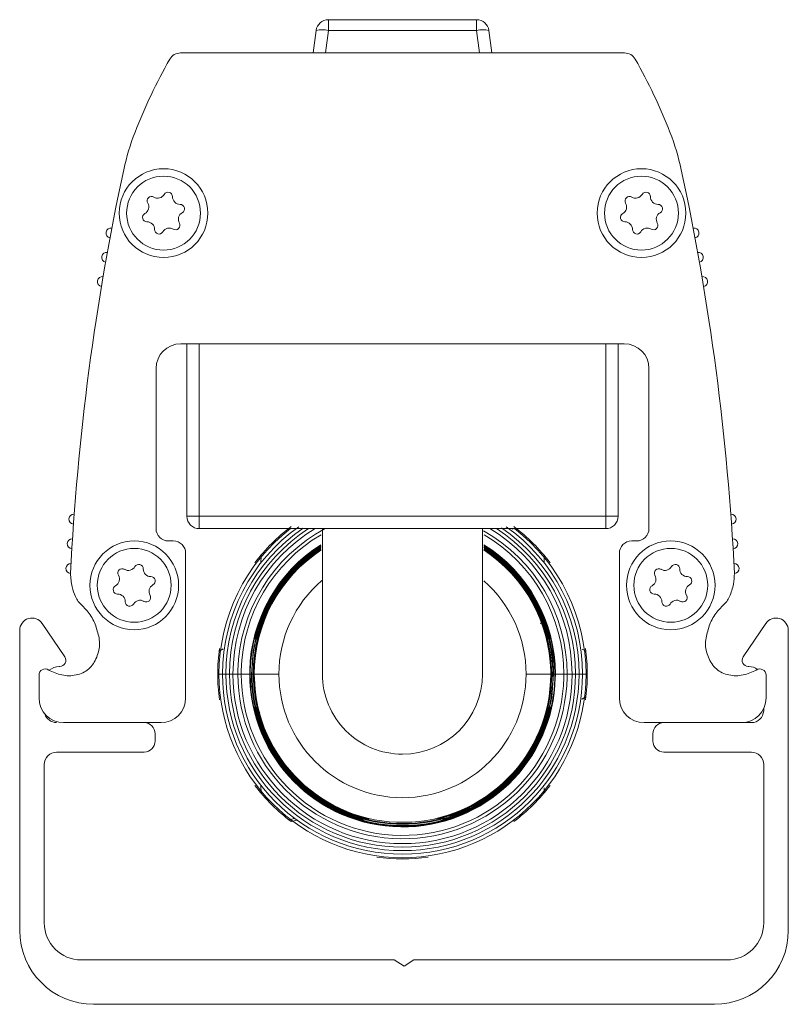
# Model space of a CAD drawing. Header units: millimetres. Extents: x -1079 to 3321, y 211 to 861.
# Tile 10 of 12: x 1507 to 1538, y 526 to 566. Entities that reach past the tile are written whole.
import ezdxf

# ---------------------------------------------------------------- set-up
doc = ezdxf.new("R2010")
doc.units = ezdxf.units.MM

# ---------------------------------------------------------------- blocks, each defined once
blk = doc.blocks.new('Drawing View5')
at = {"color": 7, "linetype": 'Continuous', "lineweight": 18}
for p, q in [((0.24, 20.65), (6.26, 20.65)), ((0.24, 20.213), (0.24, 20.65)), ((6.26, 20.65), (6.26, 20.213)), ((-0.372, 19.3), (-0.256, 20.213)), ((0.24, 20.213), (0.124, 19.3)), ((6.26, 20.213), (0.24, 20.213)), ((6.376, 19.3), (6.26, 20.213)), ((6.756, 20.213), (6.872, 19.3)), ((12.262, 19.3), (-5.762, 19.3)), ((-5.753, 7.5), (12.253, 7.5)), ((-5.5, 0.5), (-5.5, 7.5)), ((-5, 7.5), (-5, 0.5)), ((11.5, 0.5), (11.5, 7.5)), ((12, 7.5), (12, 0.5)), ((15.846, 7.43), (15.839, 7.43)), ((-6.753, 0), (-6.753, 6.5)), ((13.253, 6.5), (13.253, 0)), ((-5, 0.5), (-5.5, 0.5)), ((-5, 0.5), (11.5, 0.5)), ((-5, 0.5), (-5, 0)), ((12, 0.5), (11.5, 0.5)), ((11.5, 0.5), (11.5, 0)), ((11.5, 0), (-5, 0)), ((7.791, 0), (7.707, -0.022)), ((-6.053, -0.5), (-6.253, -0.5)), ((12.753, -0.5), (12.553, -0.5)), ((16.852, -0.57), (16.858, -0.57)), ((-5.553, -6.87), (-5.553, -1)), ((-2.494, -1.078), (-2.498, -1.414)), ((8.998, -1.399), (8.994, -1.078)), ((12.053, -1), (12.053, -6.87)), ((-10.454, -5.204), (-11.375, -3.846)), ((-2.615, -4.054), (-2.52, -3.777)), ((-2.544, -3.768), (-2.592, -3.902)), ((-2.46, -3.799), (-2.47, -3.795)), ((9.02, -3.777), (9.115, -4.054)), ((17.997, -3.846), (17.076, -5.204)), ((-12.289, -4.127), (-12.289, -16.3)), ((-2.668, -4.224), (-2.615, -4.054)), ((9.185, -4.38), (9.2, -4.396)), ((18.911, -16.3), (18.911, -4.127)), ((-2.727, -4.434), (-2.747, -4.482)), ((-2.666, -4.481), (-2.663, -4.481)), ((9.163, -4.481), (9.166, -4.481)), ((-4.029, -4.878), (-4.193, -4.974)), ((10.693, -4.974), (10.538, -4.884)), ((-11.505, -5.944), (-11.505, -6.87)), ((-10.689, -5.594), (-10.661, -5.594)), ((-4.2, -5.9), (-4.058, -5.9)), ((-4.058, -5.9), (-3.915, -5.9)), ((-3.915, -5.9), (-3.773, -5.9)), ((-3.773, -5.9), (-3.631, -5.9)), ((-3.631, -5.9), (-3.431, -5.9)), ((-3.298, -5.9), (-3.431, -5.9)), ((-3.298, -5.9), (-2.954, -5.9)), ((-2.935, -5.9), (-2.954, -5.9)), ((-2.935, -5.9), (-2.885, -5.9)), ((-2.859, -5.9), (-2.805, -5.9)), ((-2.78, -5.9), (-2.766, -5.9)), ((-1.766, -5.9), (-2.766, -5.9)), ((8.266, -5.9), (9.266, -5.9)), ((9.28, -5.9), (9.266, -5.9)), ((9.359, -5.9), (9.305, -5.9)), ((9.435, -5.9), (9.385, -5.9)), ((9.435, -5.9), (9.454, -5.9)), ((9.454, -5.9), (9.798, -5.9)), ((9.798, -5.9), (9.931, -5.9)), ((10.131, -5.9), (9.931, -5.9)), ((10.273, -5.9), (10.131, -5.9)), ((10.415, -5.9), (10.273, -5.9)), ((10.558, -5.9), (10.415, -5.9)), ((10.7, -5.9), (10.558, -5.9)), ((17.283, -5.594), (17.311, -5.594)), ((18.005, -6.87), (18.005, -5.944)), ((10.524, -6.924), (10.693, -6.826)), ((-2.749, -7.282), (-2.764, -7.244)), ((-2.68, -7.245), (-2.683, -7.245)), ((9.183, -7.245), (9.18, -7.245)), ((9.248, -7.282), (9.264, -7.244)), ((17.91, -7.295), (17.91, -7.396)), ((-10.505, -7.87), (-6.553, -7.87)), ((-2.618, -7.818), (-2.571, -7.958)), ((8.986, -7.928), (8.996, -7.932)), ((9.071, -7.958), (9.118, -7.818)), ((13.053, -7.87), (17.005, -7.87)), ((17.411, -7.87), (17.005, -7.87)), ((-6.789, -8.62), (-6.789, -8.32)), ((13.411, -8.32), (13.411, -8.62)), ((-10.789, -9.07), (-7.239, -9.07)), ((13.861, -9.07), (17.411, -9.07)), ((-11.289, -16), (-11.289, -9.57)), ((17.911, -9.57), (17.911, -16)), ((-2.498, -10.428), (-2.494, -10.722)), ((8.994, -10.722), (8.997, -10.519)), ((5.338, -11.574), (5.341, -11.583)), ((-1.358, -11.818), (-1.138, -11.76)), ((-1.265, -11.889), (-1.034, -11.827)), ((1.235, -11.6), (1.232, -11.609)), ((1.513, -11.782), (1.631, -11.813)), ((1.901, -11.792), (1.901, -11.788)), ((4.673, -11.771), (4.672, -11.775)), ((2.916, -17.5), (-9.789, -17.5)), ((3.311, -17.75), (2.916, -17.5)), ((3.706, -17.5), (3.311, -17.75)), ((16.411, -17.5), (3.706, -17.5)), ((-9.289, -19.3), (15.911, -19.3))]:
    blk.add_line(p, q, dxfattribs=at)
at = {"color": 7, "linetype": 'Continuous', "lineweight": 18, "flags": 128}
for points in [[(-2.885, -5.9), (-2.814, -4.969), (-2.647, -4.208)], [(9.162, -4.363), (9.173, -4.371), (9.195, -4.391)], [(-2.747, -4.482), (-2.745, -4.482), (-2.744, -4.482)], [(9.244, -4.482), (9.246, -4.482), (9.247, -4.482)], [(9.385, -5.9), (9.312, -6.84), (9.167, -7.518)], [(-2.761, -7.244), (-2.763, -7.244), (-2.764, -7.244)], [(9.264, -7.244), (9.262, -7.244), (9.261, -7.244)]]:
    blk.add_lwpolyline(points, dxfattribs=at)
at = {"color": 7, "linetype": 'Continuous', "lineweight": 18}
for centre, radius in [((-6.45, 12.802), 1.8), ((12.95, 12.802), 1.8), ((-6.45, 12.802), 1.5), ((12.95, 12.802), 1.5), ((-7.64, -2.3), 1.8), ((14.14, -2.3), 1.8), ((-7.64, -2.3), 1.5), ((14.14, -2.3), 1.5)]:
    blk.add_circle(centre, radius, dxfattribs=at)
for centre, radius, start, end in [((0.24, 20.15), 0.5, 90, 172.725), ((6.26, 20.15), 0.5, 7.275, 90), ((-0.008, 19.216), 1.028, 76.041, 103.959), ((6.508, 19.216), 1.028, 76.041, 103.959), ((-5.762, 18.8), 0.5, 90, 150.2202), ((12.262, 18.8), 0.5, 29.7798, 90), ((12.744, 8.206), 21.823, 150.2098, 158.8349), ((-6.244, 8.206), 21.823, 21.1651, 29.7902), ((1.711, 12.457), 10, 158.7277, 167.8367), ((4.789, 12.457), 10, 12.1633, 21.2723), ((91.463, -6.896), 101.815, 167.832, 177.14066), ((-84.963, -6.896), 101.815, 2.85934, 12.168), ((-6.264, 13.472), 0.179, 358.7301, 150.2488), ((13.136, 13.472), 0.179, 358.7301, 150.2488), ((-7.357, 13.054), 0.306, 298.7301, 30.2488), ((-6.938, 13.298), 0.179, 58.7301, 210.2488), ((-6.686, 13.713), 0.306, 238.7301, 330.2488), ((-5.779, 13.462), 0.306, 178.7301, 270.2488), ((12.043, 13.054), 0.306, 298.7301, 30.2488), ((12.462, 13.298), 0.179, 58.7301, 210.2488), ((12.714, 13.713), 0.306, 238.7301, 330.2488), ((13.621, 13.462), 0.306, 178.7301, 270.2488), ((-7.124, 12.628), 0.179, 118.7301, 270.2488), ((-5.543, 12.55), 0.306, 118.7301, 210.2488), ((-5.776, 12.976), 0.179, 298.7301, 90.2488), ((12.276, 12.628), 0.179, 118.7301, 270.2488), ((13.857, 12.55), 0.306, 118.7301, 210.2488), ((13.624, 12.976), 0.179, 298.7301, 90.2488), ((-7.121, 12.142), 0.306, 358.7301, 90.2488), ((-5.962, 12.306), 0.179, 238.7301, 30.2488), ((12.279, 12.142), 0.306, 358.7301, 90.2488), ((13.438, 12.306), 0.179, 238.7301, 30.2488), ((-8.583, 11.997), 0.2, 79.3724, 259.2401), ((-6.636, 12.132), 0.179, 178.7301, 330.2488), ((-6.214, 11.891), 0.306, 58.7301, 150.2488), ((12.764, 12.132), 0.179, 178.7301, 330.2488), ((13.186, 11.891), 0.306, 58.7301, 150.2488), ((15.083, 11.997), 0.2, 280.7599, 100.6276), ((-8.764, 11.012), 0.2, 79.9277, 259.8114), ((15.264, 11.012), 0.2, 280.1886, 100.0723), ((-8.935, 10.027), 0.2, 80.4762, 260.3887), ((15.435, 10.027), 0.2, 279.6113, 99.5238), ((-5.753, 6.5), 1, 90, 180), ((12.253, 6.5), 1, 0, 90), ((-10.091, 0.383), 0.2, 85.9163, 265.8844), ((-5, 0.5), 0.5, 180, 270), ((11.5, 0.5), 0.5, 270, 0), ((16.591, 0.383), 0.2, 274.1156, 94.0837), ((-6.253, 0), 0.5, 180, 270), ((3.25, -5.9), 7.45, 127.6322, 180), ((3.25, -5.9), 7.308, 125.0952, 180), ((3.25, -5.9), 7.165, 124.2105, 180), ((3.25, -5.9), 6.881, 120.9635, 180), ((3.25, -5.9), 6.681, 117.976, 178.7735), ((3.25, -5.9), 7.5, 127.0139, 142.9861), ((3.25, -5.9), 6.881, 0, 59.0365), ((3.25, -5.9), 7.023, 0, 57.1519), ((3.25, -5.9), 7.165, 0, 55.9538), ((3.25, -5.9), 7.308, 0, 54.9107), ((3.25, -5.9), 7.5, 37.0139, 52.9861), ((12.753, 0), 0.5, 270, 0), ((3.25, -5.9), 7.023, 122.8481, 180), ((3.25, -5.9), 6.548, 120.3023, 178.7735), ((3.25, -5.9), 6.681, 360, 60.5044), ((3.25, -5.9), 6.548, 360, 59.5676), ((3.25, -5.9), 7.45, 0, 52.3678), ((-10.158, -0.617), 0.2, 86.4799, 266.4488), ((-6.053, -1), 0.5, 0, 90), ((3.25, -5.9), 6.204, 122.2911, 178.6809), ((3.25, -5.9), 6.185, 122.3836, 178.6809), ((3.25, -5.9), 6.109, 122.8572, 178.6169), ((3.25, -5.9), 6.174, 122.478, 159.7966), ((3.25, -5.9), 6.148, 122.6518, 159.7983), ((3.25, -5.9), 6.135, 122.7224, 159.7783), ((3.25, -5.9), 6.095, 122.9611, 159.798), ((3.25, -5.9), 6.109, 289.4715, 57.2408), ((3.25, -5.9), 6.204, 360, 57.7956), ((3.25, -5.9), 6.135, 1.2687, 57.3163), ((3.25, -5.9), 6.148, 20.2025, 57.3632), ((3.25, -5.9), 6.109, 0, 57.123), ((3.25, -5.9), 6.185, 360, 57.5754), ((3.25, -5.9), 6.174, 20.202, 57.5035), ((3.25, -5.9), 6.095, 20.2016, 57.0309), ((12.553, -1), 0.5, 90, 180), ((16.658, -0.617), 0.2, 273.5512, 93.5201), ((3.25, -5.9), 6.055, 123.1971, 180), ((3.25, -5.9), 6.03, 123.301, 178.6169), ((3.25, -5.9), 6.016, 123.4366, 180), ((3.25, -5.9), 6.069, 123.1253, 159.7984), ((3.25, -5.9), 6.03, 290.2015, 56.7833), ((3.25, -5.9), 6.055, 1.2687, 56.8259), ((3.25, -5.9), 6.03, 360, 56.6492), ((3.25, -5.9), 6.016, 1.27, 56.5592), ((3.25, -5.9), 6.069, 20.2019, 56.8791), ((-10.214, -1.617), 0.2, 87.0319, 267.0243), ((-7.876, -1.389), 0.306, 238.7301, 330.2488), ((-7.454, -1.63), 0.179, 358.7301, 150.2488), ((13.904, -1.389), 0.306, 238.7301, 330.2488), ((14.326, -1.63), 0.179, 358.7301, 150.2488), ((16.714, -1.617), 0.2, 272.9757, 92.9681), ((-8.547, -2.048), 0.306, 298.7301, 30.2488), ((-8.128, -1.804), 0.179, 58.7301, 210.2488), ((-6.969, -1.64), 0.306, 178.7301, 270.2488), ((-6.966, -2.126), 0.179, 298.7301, 90.2488), ((13.233, -2.048), 0.306, 298.7301, 30.2488), ((13.652, -1.804), 0.179, 58.7301, 210.2488), ((14.811, -1.64), 0.306, 178.7301, 270.2488), ((14.814, -2.126), 0.179, 298.7301, 90.2488), ((-8.314, -2.474), 0.179, 118.7301, 270.2488), ((-6.733, -2.552), 0.306, 118.7301, 210.2488), ((3.25, -5.9), 5.016, 130.8097, 180), ((3.25, -5.9), 5.016, 0, 48.8565), ((13.466, -2.474), 0.179, 118.7301, 270.2488), ((15.047, -2.552), 0.306, 118.7301, 210.2488), ((-9.113, -2.348), 1, 204.1783, 230.232), ((-8.311, -2.96), 0.306, 358.7301, 90.2488), ((-7.152, -2.796), 0.179, 238.7301, 30.2488), ((13.469, -2.96), 0.306, 358.7301, 90.2488), ((14.628, -2.796), 0.179, 238.7301, 30.2488), ((15.613, -2.348), 1, 309.768, 335.8217), ((-7.826, -2.97), 0.179, 178.7301, 330.2488), ((-7.404, -3.211), 0.306, 58.7301, 150.2488), ((13.954, -2.97), 0.179, 178.7301, 330.2488), ((14.376, -3.211), 0.306, 58.7301, 150.2488), ((-11.789, -4.127), 0.5, 34.1638, 180), ((18.411, -4.127), 0.5, 0, 145.8362), ((3.25, -5.9), 7.5, 172.0139, 180), ((3.25, -5.9), 7.5, 0, 7.9861), ((-10.661, -5.344), 0.25, 270, 34.1638), ((17.283, -5.344), 0.25, 145.8362, 270), ((-11.255, -5.944), 0.25, 55, 180), ((-10.689, -6.194), 0.6, 90, 131.845), ((3.25, -5.9), 7.5, 180, 187.9861), ((3.25, -5.9), 7.45, 180, 0), ((3.25, -5.9), 7.308, 180, 0), ((3.25, -5.9), 7.165, 180, 0), ((3.25, -5.9), 7.023, 180, 0), ((3.25, -5.9), 6.881, 180, 0), ((3.25, -5.9), 6.681, 178.7735, 180), ((3.25, -5.9), 6.681, 180, 358.7735), ((3.25, -5.9), 6.548, 178.7735, 180), ((3.25, -5.9), 6.548, 180, 358.7735), ((3.25, -5.9), 6.204, 178.6809, 180), ((3.25, -5.9), 6.204, 180, 358.6809), ((3.25, -5.9), 6.185, 178.6809, 180), ((3.25, -5.9), 6.185, 180, 358.6809), ((3.25, -5.9), 6.135, 180, 249.7978), ((3.25, -5.9), 6.109, 178.6169, 180), ((3.25, -5.9), 6.109, 180, 249.7985), ((3.25, -5.9), 6.055, 180, 250.5278), ((3.25, -5.9), 6.03, 178.6169, 180), ((3.25, -5.9), 6.03, 180, 250.5282), ((3.25, -5.9), 6.016, 180, 181.27), ((3.25, -5.9), 6.016, 181.27, 360), ((3.25, -5.9), 5.016, 180, 0), ((3.25, -5.9), 3.25, 179.981, 270), ((3.25, -5.9), 3.25, 270, 359.9707), ((3.25, -5.9), 6.055, 290.2019, 0), ((3.25, -5.9), 6.016, 360, 1.27), ((3.25, -5.9), 6.03, 358.6169, 360), ((3.25, -5.9), 6.055, 0, 1.2687), ((3.25, -5.9), 6.109, 358.6169, 0), ((3.25, -5.9), 6.135, 360, 1.2687), ((3.25, -5.9), 6.185, 358.6809, 360), ((3.25, -5.9), 6.204, 358.6809, 360), ((3.25, -5.9), 6.548, 358.7735, 360), ((3.25, -5.9), 6.681, 358.7735, 360), ((3.25, -5.9), 7.5, 352.0139, 0), ((17.311, -6.194), 0.6, 53.7097, 90), ((17.755, -5.944), 0.25, 0, 125), ((3.25, -5.9), 6.109, 289.4719, 358.6169), ((3.25, -5.9), 6.03, 290.2022, 358.6169), ((-10.505, -6.87), 1, 180, 270), ((-6.553, -6.87), 1, 270, 0), ((13.053, -6.87), 1, 180, 270), ((17.005, -6.87), 1, 270, 0), ((-10.789, -7.37), 0.5, 197.1838, 270), ((17.411, -7.37), 0.5, 270, 357.0368), ((-7.239, -8.32), 0.45, 0, 90), ((3.25, -5.9), 6.174, 199.4719, 340.5267), ((3.25, -5.9), 6.148, 199.4724, 340.5284), ((3.25, -5.9), 6.095, 199.4716, 340.5281), ((3.25, -5.9), 6.069, 199.4719, 286.0984), ((3.25, -5.9), 6.069, 288.6295, 340.5286), ((3.25, -5.9), 6.135, 289.4715, 340.4072), ((13.861, -8.32), 0.45, 90, 180), ((-7.239, -8.62), 0.45, 270, 0), ((13.861, -8.62), 0.45, 180, 270), ((-10.789, -9.57), 0.5, 90, 180), ((17.411, -9.57), 0.5, 0, 90), ((3.25, -5.9), 7.5, 217.0139, 232.9861), ((3.25, -5.9), 7.5, 307.0139, 322.9861), ((3.25, -5.9), 7.5, 262.0139, 277.9861), ((-9.289, -16.3), 3, 180, 270), ((-9.789, -16), 1.5, 180, 270), ((15.911, -16.3), 3, 270, 0), ((16.411, -16), 1.5, 270, 0)]:
    blk.add_arc(centre, radius, start, end, dxfattribs=at)
for points, knots in [([(0, 0), (0, -0.237), (0, -0.841), (0, -1.839), (0, -2.885), (0, -3.618), (0, -4.107), (0, -4.444), (0, -4.819), (0, -5.204), (0, -5.556), (0, -5.837), (0, -5.878), (0, -5.9)], [0, 0, 0, 0, 0.086655, 0.221004, 0.353369, 0.474118, 0.515271, 0.567388, 0.630958, 0.705983, 0.792476, 0.890463, 1, 1, 1, 1]), ([(6.5, -5.9), (6.5, -5.884), (6.5, -5.853), (6.5, -5.64), (6.5, -5.373), (6.5, -5.084), (6.5, -4.779), (6.5, -4.452), (6.5, -4.085), (6.5, -3.458), (6.5, -2.496), (6.5, -1.252), (6.5, -0.395), (6.5, -0.013), (6.5, 0.008)], [0, 0, 0, 0, 0.095133, 0.17971, 0.253773, 0.317346, 0.370438, 0.427597, 0.484225, 0.541784, 0.699453, 0.857734, 0.992035, 1, 1, 1, 1]), ([(-10.225, -1.817), (-10.213, -2.002), (-10.193, -2.326), (-10.076, -2.628), (-10.025, -2.757)], [0, 0, 0, 0, 0.569732, 1, 1, 1, 1]), ([(16.525, -2.757), (16.588, -2.591), (16.701, -2.287), (16.717, -1.963), (16.725, -1.817)], [0, 0, 0, 0, 0.549013, 1, 1, 1, 1]), ([(-9.753, -3.117), (-9.618, -3.257), (-9.351, -3.538), (-9.15, -4.083), (-9.002, -4.647), (-9.134, -5.225), (-9.446, -5.735), (-9.996, -5.979), (-10.584, -5.977), (-10.936, -5.819), (-11.112, -5.739)], [0, 0, 0, 0, 0.125771, 0.250097, 0.374675, 0.500581, 0.626934, 0.750421, 0.875094, 1, 1, 1, 1]), ([(17.612, -5.739), (17.436, -5.819), (17.084, -5.977), (16.496, -5.979), (15.946, -5.735), (15.634, -5.225), (15.502, -4.647), (15.65, -4.083), (15.851, -3.538), (16.118, -3.257), (16.253, -3.117)], [0, 0, 0, 0, 0.124906, 0.249579, 0.373066, 0.499419, 0.625325, 0.749903, 0.874229, 1, 1, 1, 1]), ([(-2.747, -4.482), (-2.747, -4.474), (-2.746, -4.457), (-2.717, -4.328), (-2.668, -4.139), (-2.618, -3.982), (-2.592, -3.902)], [0, 0, 0, 0, 0.239621, 0.485413, 0.736282, 1, 1, 1, 1]), ([(-2.663, -4.481), (-2.658, -4.469), (-2.649, -4.443), (-2.598, -4.262), (-2.529, -4.038), (-2.474, -3.882), (-2.446, -3.804)], [0, 0, 0, 0, 0.267435, 0.545129, 0.771587, 1, 1, 1, 1]), ([(-2.47, -3.795), (-2.5, -3.881), (-2.547, -4.014), (-2.587, -4.149), (-2.599, -4.195), (-2.602, -4.204)], [0, 0, 0, 0, 0.59785, 0.918556, 1, 1, 1, 1]), ([(-2.459, -3.793), (-2.473, -3.833), (-2.502, -3.914), (-2.541, -4.031), (-2.574, -4.142), (-2.591, -4.204), (-2.599, -4.236)], [0, 0, 0, 0, 0.251089, 0.501693, 0.751476, 1, 1, 1, 1]), ([(-2.55, -3.895), (-2.559, -3.894), (-2.583, -3.892), (-2.588, -3.898), (-2.592, -3.902)], [0, 0, 0, 0, 0.37118, 1, 1, 1, 1]), ([(-2.47, -3.795), (-2.478, -3.792), (-2.505, -3.782), (-2.535, -3.771), (-2.541, -3.769), (-2.544, -3.768)], [0, 0, 0, 0, 0.1658625, 0.5829313, 1, 1, 1, 1]), ([(8.946, -3.804), (8.977, -3.89), (9.039, -4.066), (9.107, -4.295), (9.143, -4.42), (9.159, -4.474), (9.161, -4.479), (9.163, -4.481)], [0, 0, 0, 0, 0.251806, 0.512867, 0.757708, 0.878904, 1, 1, 1, 1]), ([(9.12, -4.272), (9.117, -4.261), (9.103, -4.202), (9.052, -4.028), (8.997, -3.873), (8.97, -3.795)], [0, 0, 0, 0, 0.107899, 0.55179, 1, 1, 1, 1]), ([(8.981, -3.791), (8.985, -3.79), (9.008, -3.781), (9.035, -3.771), (9.041, -3.769), (9.044, -3.768)], [0, 0, 0, 0, 0.089398, 0.544699, 1, 1, 1, 1]), ([(9.033, -3.895), (9.049, -3.894), (9.08, -3.891), (9.088, -3.898), (9.092, -3.902)], [0, 0, 0, 0, 0.50714, 1, 1, 1, 1]), ([(9.092, -3.902), (9.083, -3.877), (9.068, -3.832), (9.051, -3.788), (9.044, -3.768)], [0, 0, 0, 0, 0.559911, 1, 1, 1, 1]), ([(9.247, -4.482), (9.247, -4.474), (9.246, -4.457), (9.218, -4.33), (9.169, -4.142), (9.118, -3.984), (9.092, -3.902)], [0, 0, 0, 0, 0.240986, 0.480354, 0.730325, 1, 1, 1, 1]), ([(-2.744, -4.482), (-2.742, -4.477), (-2.737, -4.465), (-2.71, -4.372), (-2.687, -4.287), (-2.669, -4.227), (-2.668, -4.224)], [0, 0, 0, 0, 0.3220266, 0.6465337, 0.9827459, 1, 1, 1, 1]), ([(-2.668, -4.224), (-2.682, -4.274), (-2.7, -4.335), (-2.709, -4.365), (-2.71, -4.371)], [0, 0, 0, 0, 0.799669, 1, 1, 1, 1]), ([(-2.602, -4.204), (-2.609, -4.231), (-2.636, -4.327), (-2.656, -4.419), (-2.667, -4.474), (-2.666, -4.479), (-2.666, -4.481)], [0, 0, 0, 0, 0.162106, 0.581198, 0.790626, 1, 1, 1, 1]), ([(-2.563, -4.107), (-2.563, -4.108), (-2.585, -4.139), (-2.595, -4.177), (-2.605, -4.214)], [0, 0, 0, 0, 0.023025, 1, 1, 1, 1]), ([(9.104, -4.212), (9.093, -4.177), (9.07, -4.107), (9.026, -4.05), (9.005, -4.022)], [0, 0, 0, 0, 0.509933, 1, 1, 1, 1]), ([(9.115, -4.054), (9.137, -4.123), (9.178, -4.256), (9.215, -4.39), (9.238, -4.468), (9.242, -4.477), (9.244, -4.482)], [0, 0, 0, 0, 0.293182, 0.56768, 0.777815, 1, 1, 1, 1]), ([(9.165, -4.217), (9.164, -4.211), (9.152, -4.17), (9.134, -4.113), (9.119, -4.066)], [0, 0, 0, 0, 0.1551581, 1, 1, 1, 1]), ([(9.166, -4.481), (9.165, -4.471), (9.164, -4.451), (9.134, -4.328), (9.12, -4.272)], [0, 0, 0, 0, 0.545534, 1, 1, 1, 1]), ([(9.185, -4.38), (9.186, -4.381), (9.2, -4.393), (9.206, -4.4), (9.206, -4.393), (9.206, -4.392)], [0, 0, 0, 0, 0.065449, 0.875216, 1, 1, 1, 1]), ([(-2.764, -7.244), (-2.764, -7.252), (-2.763, -7.268), (-2.737, -7.394), (-2.692, -7.58), (-2.643, -7.737), (-2.618, -7.818)], [0, 0, 0, 0, 0.241569, 0.481567, 0.731543, 1, 1, 1, 1]), ([(-2.642, -7.659), (-2.66, -7.598), (-2.695, -7.479), (-2.731, -7.347), (-2.754, -7.26), (-2.759, -7.249), (-2.761, -7.244)], [0, 0, 0, 0, 0.264792, 0.517104, 0.760516, 1, 1, 1, 1]), ([(-2.685, -7.512), (-2.684, -7.514), (-2.676, -7.547), (-2.662, -7.592), (-2.649, -7.634)], [0, 0, 0, 0, 0.071762, 1, 1, 1, 1]), ([(-2.683, -7.245), (-2.683, -7.255), (-2.682, -7.275), (-2.653, -7.398), (-2.64, -7.453)], [0, 0, 0, 0, 0.546481, 1, 1, 1, 1]), ([(-2.472, -7.923), (-2.502, -7.836), (-2.562, -7.659), (-2.627, -7.431), (-2.669, -7.275), (-2.676, -7.255), (-2.68, -7.245)], [0, 0, 0, 0, 0.2546191, 0.5142248, 0.7623107, 1, 1, 1, 1]), ([(-2.64, -7.453), (-2.637, -7.465), (-2.624, -7.525), (-2.575, -7.699), (-2.523, -7.854), (-2.496, -7.932)], [0, 0, 0, 0, 0.109161, 0.552556, 1, 1, 1, 1]), ([(-2.625, -7.514), (-2.614, -7.55), (-2.592, -7.62), (-2.549, -7.677), (-2.528, -7.705)], [0, 0, 0, 0, 0.509886, 1, 1, 1, 1]), ([(-2.542, -7.441), (-2.55, -7.465), (-2.568, -7.519), (-2.549, -7.66), (-2.512, -7.805), (-2.484, -7.887), (-2.47, -7.929)], [0, 0, 0, 0, 0.273494, 0.618947, 0.805395, 1, 1, 1, 1]), ([(9.18, -7.245), (9.176, -7.254), (9.171, -7.269), (9.148, -7.355), (9.117, -7.468), (9.063, -7.656), (9.003, -7.832), (8.972, -7.923)], [0, 0, 0, 0, 0.241139, 0.362915, 0.491028, 0.735251, 1, 1, 1, 1]), ([(8.985, -7.934), (8.999, -7.894), (9.027, -7.813), (9.064, -7.695), (9.096, -7.584), (9.112, -7.522), (9.12, -7.49)], [0, 0, 0, 0, 0.251066, 0.501643, 0.751421, 1, 1, 1, 1]), ([(8.996, -7.932), (9.027, -7.842), (9.075, -7.702), (9.104, -7.588), (9.115, -7.546)], [0, 0, 0, 0, 0.638802, 1, 1, 1, 1]), ([(9.084, -7.622), (9.085, -7.622), (9.105, -7.592), (9.115, -7.555), (9.124, -7.519)], [0, 0, 0, 0, 0.022869, 1, 1, 1, 1]), ([(9.115, -7.546), (9.125, -7.51), (9.156, -7.398), (9.174, -7.307), (9.184, -7.252), (9.184, -7.247), (9.183, -7.245)], [0, 0, 0, 0, 0.194219, 0.602544, 0.800738, 1, 1, 1, 1]), ([(9.264, -7.244), (9.264, -7.252), (9.263, -7.268), (9.237, -7.396), (9.191, -7.583), (9.143, -7.739), (9.118, -7.818)], [0, 0, 0, 0, 0.240225, 0.486463, 0.737181, 1, 1, 1, 1]), ([(9.261, -7.244), (9.259, -7.249), (9.254, -7.26), (9.231, -7.348), (9.195, -7.48), (9.16, -7.598), (9.142, -7.659)], [0, 0, 0, 0, 0.242002, 0.485528, 0.737293, 1, 1, 1, 1]), ([(9.148, -7.382), (9.165, -7.375), (9.192, -7.363), (9.21, -7.339), (9.217, -7.33)], [0, 0, 0, 0, 0.604071, 1, 1, 1, 1]), ([(9.153, -7.622), (9.166, -7.578), (9.195, -7.48), (9.22, -7.389), (9.227, -7.362), (9.228, -7.358)], [0, 0, 0, 0, 0.406377, 0.913569, 1, 1, 1, 1]), ([(-2.546, -7.949), (-2.565, -7.894), (-2.6, -7.795), (-2.629, -7.701), (-2.642, -7.659)], [0, 0, 0, 0, 0.5520048, 1, 1, 1, 1]), ([(-2.553, -7.825), (-2.554, -7.826), (-2.577, -7.83), (-2.605, -7.828), (-2.614, -7.821), (-2.618, -7.818)], [0, 0, 0, 0, 0.040638, 0.537364, 1, 1, 1, 1]), ([(9.142, -7.659), (9.127, -7.706), (9.098, -7.8), (9.064, -7.899), (9.046, -7.949)], [0, 0, 0, 0, 0.498598, 1, 1, 1, 1]), ([(1.901, -11.788), (1.891, -11.785), (1.871, -11.777), (1.718, -11.737), (1.499, -11.673), (1.326, -11.615), (1.24, -11.585)], [0, 0, 0, 0, 0.239775, 0.487318, 0.742237, 1, 1, 1, 1]), ([(5.332, -11.559), (5.249, -11.589), (5.122, -11.634), (4.967, -11.683), (4.862, -11.714), (4.776, -11.739), (4.695, -11.762), (4.682, -11.768), (4.673, -11.771)], [0, 0, 0, 0, 0.249647, 0.378944, 0.511627, 0.643499, 0.770892, 1, 1, 1, 1]), ([(4.909, -11.711), (4.94, -11.703), (5.001, -11.686), (5.109, -11.653), (5.225, -11.616), (5.304, -11.587), (5.344, -11.573)], [0, 0, 0, 0, 0.248306, 0.497867, 0.748504, 1, 1, 1, 1]), ([(4.974, -11.702), (5.009, -11.692), (5.117, -11.662), (5.251, -11.615), (5.341, -11.583)], [0, 0, 0, 0, 0.331576, 1, 1, 1, 1]), ([(1.132, -11.657), (1.198, -11.681), (1.332, -11.728), (1.453, -11.764), (1.513, -11.782)], [0, 0, 0, 0, 0.497389, 1, 1, 1, 1]), ([(1.666, -11.804), (1.633, -11.794), (1.564, -11.774), (1.437, -11.735), (1.294, -11.688), (1.193, -11.652), (1.141, -11.633)], [0, 0, 0, 0, 0.239755, 0.482391, 0.733795, 1, 1, 1, 1]), ([(1.229, -11.599), (1.268, -11.613), (1.348, -11.64), (1.464, -11.677), (1.573, -11.708), (1.634, -11.724), (1.664, -11.732)], [0, 0, 0, 0, 0.251195, 0.50184, 0.751559, 1, 1, 1, 1]), ([(1.231, -11.609), (1.316, -11.637), (1.444, -11.68), (1.57, -11.717), (1.61, -11.727), (1.615, -11.728)], [0, 0, 0, 0, 0.6271603, 0.9529007, 1, 1, 1, 1]), ([(1.453, -11.645), (1.478, -11.664), (1.529, -11.701), (1.591, -11.721), (1.623, -11.731)], [0, 0, 0, 0, 0.4909653, 1, 1, 1, 1]), ([(1.475, -11.746), (1.478, -11.751), (1.486, -11.77), (1.502, -11.777), (1.513, -11.782)], [0, 0, 0, 0, 0.240852, 1, 1, 1, 1]), ([(1.615, -11.728), (1.646, -11.736), (1.715, -11.754), (1.797, -11.773), (1.88, -11.791), (1.893, -11.791), (1.901, -11.792)], [0, 0, 0, 0, 0.188959, 0.407705, 0.619013, 1, 1, 1, 1]), ([(4.672, -11.775), (4.681, -11.774), (4.695, -11.773), (4.779, -11.754), (4.86, -11.735), (4.935, -11.713), (4.974, -11.702)], [0, 0, 0, 0, 0.389074, 0.590735, 0.79352, 1, 1, 1, 1]), ([(4.786, -11.806), (4.816, -11.797), (4.878, -11.78), (5.002, -11.743), (5.141, -11.7), (5.238, -11.666), (5.287, -11.649)], [0, 0, 0, 0, 0.235519, 0.489328, 0.744373, 1, 1, 1, 1]), ([(4.89, -11.809), (4.959, -11.79), (5.087, -11.755), (5.23, -11.706), (5.295, -11.684)], [0, 0, 0, 0, 0.543505, 1, 1, 1, 1]), ([(4.938, -11.762), (4.933, -11.771), (4.922, -11.795), (4.902, -11.804), (4.89, -11.809)], [0, 0, 0, 0, 0.373682, 1, 1, 1, 1]), ([(4.947, -11.71), (4.979, -11.7), (5.042, -11.68), (5.094, -11.641), (5.119, -11.622)], [0, 0, 0, 0, 0.509408, 1, 1, 1, 1])]:
    blk.add_open_spline(points, degree=3, knots=knots, dxfattribs=at)
blk.add_open_spline([(8.832, -3.846), (8.851, -3.839), (8.889, -3.825), (8.933, -3.809), (8.963, -3.798), (8.968, -3.796), (8.97, -3.795)], degree=3, dxfattribs=at)

msp = doc.modelspace()

# ---------------------------------------------------------------- block references
at = {"color": 7, "linetype": 'Continuous', "lineweight": 18}
msp.add_blockref('Drawing View5', (1518.848, 545.458), dxfattribs=at)

doc.saveas('drawing.dxf')
